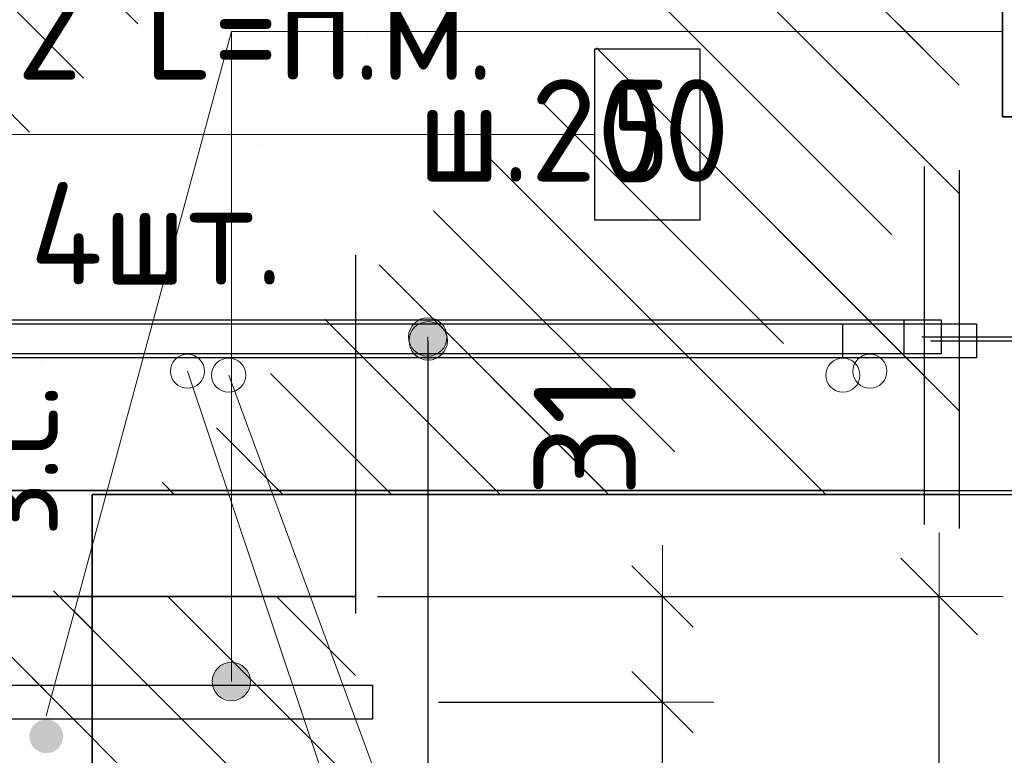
# Model space of a CAD drawing. Header units: metres. Extents: x -38 to 97, y -15 to 21.
# Tile 33 of 216: x 72.451 to 72.739, y 2.268 to 2.483. Entities that reach past the tile are written whole.
import ezdxf

# ---------------------------------------------------------------- set-up
doc = ezdxf.new("R2010")
doc.units = ezdxf.units.M
doc.header["$PDMODE"] = 65
doc.linetypes.add('______4', pattern=[0.135, 0.105, -0.03])
for name, color, linetype, lineweight in [('XR$3$Арм. стержнями нижней зоны', 180, 'Continuous', 35), ('XR$3$Арм.стержн. Арматура края', 96, 'Continuous', 35), ('XR$3$Размерная линия (1)', 7, 'Continuous', 13), ('XR$3$Размерная линия_ общее', 7, 'Continuous', 13), ('XR$4$Арм. стержнями верхней зоны', 180, 'Continuous', 35), ('XR$4$Арм.стержн. Арматура края', 96, 'Continuous', 35), ('XR$4$ВК__отв в полу 1-2 эт', 220, 'Continuous', 25), ('XR$4$Размерная линия (1)', 7, 'Continuous', 13), ('XR$4$Размерная линия_ общее', 7, 'Continuous', 13), ('XR$6$Арм. стержнями нижней зоны', 180, 'Continuous', 35), ('XR$6$Арм.стержн. Арматура края', 96, 'Continuous', 35), ('XR$6$Арм.стержн. Доп. арматура', 180, 'Continuous', 35), ('XR$6$Размерная линия (1)', 7, 'Continuous', 13), ('XR$6$Размерная линия_ общее', 7, 'Continuous', 13)]:
    doc.layers.add(name, color=color, linetype=linetype, lineweight=lineweight)
doc.styles.add('ISOCPEUR', font='txt')
doc.dimstyles.new('DIMSTYLE_11', dxfattribs={"dimtxt": 0.033, "dimasz": 0.0375, "dimexe": 0, "dimexo": 0, "dimgap": 0.0165, "dimtad": 2, "dimdec": 0, "dimlfac": 1000, "dimrnd": 1, "dimzin": 12, "dimdsep": 46, "dimtxsty": 'ISOCPEUR', "dimblk1": 'ALL_ML_STRICH', "dimblk2": 'ALL_ML_STRICH', "dimsah": 1, "dimcen": 0, "dimclrd": 7, "dimclre": 256, "dimclrt": 7, "dimadec": 0, "dimazin": 0, "dimtfac": 1, "dimtdec": 0, "dimtix": 1, "dimtmove": 2, "dimatfit": 3, "dimfxl": 0, "dimtvp": 1.2, "dimtzin": 0, "dimlwd": 0, "dimlwe": -3, "dimarcsym": 0})
doc.dimstyles.new('DIMSTYLE_12', dxfattribs={"dimtxt": 0.03, "dimasz": 0.03, "dimexe": 0, "dimexo": 0, "dimgap": 0.015, "dimtad": 2, "dimdec": 0, "dimlfac": 1000, "dimrnd": 1, "dimzin": 12, "dimdsep": 46, "dimtxsty": 'ISOCPEUR', "dimblk1": 'ALL_ML_STRICH', "dimblk2": 'ALL_ML_STRICH', "dimsah": 1, "dimcen": 0, "dimclrd": 7, "dimclre": 256, "dimclrt": 7, "dimadec": 0, "dimazin": 0, "dimtfac": 1, "dimtdec": 0, "dimtix": 1, "dimtmove": 2, "dimatfit": 3, "dimfxl": 0, "dimtzin": 0, "dimlwd": 0, "dimlwe": -3, "dimarcsym": 0})
doc.dimstyles.new('DIMSTYLE_14', dxfattribs={"dimtxt": 0.03, "dimasz": 0.03, "dimexe": 0, "dimexo": 0, "dimgap": 0.015, "dimtad": 2, "dimdec": 0, "dimlfac": 1000, "dimrnd": 1, "dimzin": 12, "dimdsep": 46, "dimtxsty": 'ISOCPEUR', "dimblk1": 'ALL_ML_STRICH', "dimblk2": 'ALL_ML_STRICH', "dimsah": 1, "dimcen": 0, "dimclrd": 7, "dimclre": 256, "dimclrt": 7, "dimadec": 0, "dimazin": 0, "dimtfac": 1, "dimtdec": 0, "dimtix": 1, "dimtmove": 2, "dimatfit": 3, "dimfxl": 0, "dimtvp": 1.2, "dimtzin": 0, "dimlwd": 0, "dimlwe": -3, "dimarcsym": 0})
doc.dimstyles.new('DIMSTYLE_8', dxfattribs={"dimtxt": 0.033, "dimasz": 0.0375, "dimexe": 0, "dimexo": 0, "dimgap": 0.0165, "dimtad": 2, "dimdec": 0, "dimlfac": 1000, "dimrnd": 1, "dimzin": 12, "dimdsep": 46, "dimtxsty": 'ISOCPEUR', "dimblk1": 'ALL_ML_STRICH', "dimblk2": 'ALL_ML_STRICH', "dimsah": 1, "dimcen": 0, "dimclrd": 7, "dimclre": 256, "dimclrt": 7, "dimadec": 0, "dimazin": 0, "dimtfac": 1, "dimtdec": 0, "dimtix": 1, "dimtmove": 2, "dimatfit": 3, "dimfxl": 0, "dimtzin": 0, "dimlwd": 0, "dimlwe": -3, "dimarcsym": 0})
pattern_1 = [(135, (0, 0), (-0.031819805, -0.031819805), [0.4, -0.05, 0, -0.05]), (135, (-0.01591, -0.01591), (-0.031819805, -0.031819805), [0.8, -0.1, 0.1, -0.1])]

# ---------------------------------------------------------------- blocks, each defined once
blk = doc.blocks.new('ALL_ML_STRICH')
at = {"color": 0, "linetype": 'ByBlock', "lineweight": -2}
for p, q in [((0, -0.5), (0, 0.5)), ((-0.3, -0.3), (0.3, 0.3)), ((-1, 0), (0.5, 0))]:
    blk.add_line(p, q, dxfattribs=at)
blk = doc.blocks.new('*D97')
at = {"layer": 'DEFPOINTS', "color": 7, "linetype": 'Continuous', "lineweight": 13, "transparency": 33554687}
for p in [(72.69392, 2.54403), (72.69392, 2.34403), (72.86547, 2.34403)]:
    blk.add_point(p, dxfattribs=at)
at = {"layer": 'XR$3$Размерная линия_ общее', "color": 253, "linetype": 'Continuous', "lineweight": -2, "true_color": 0xa0a0a0, "transparency": 33554687}
for p, q in [((72.71392, 2.54403), (72.86547, 2.54403)), ((72.71392, 2.34403), (72.86547, 2.34403))]:
    blk.add_line(p, q, dxfattribs=at)
at = {"layer": 'XR$3$Размерная линия_ общее', "color": 7, "linetype": 'Continuous', "lineweight": -2, "transparency": 33554687}
blk.add_line((72.86547, 2.34403), (72.86547, 2.54403), dxfattribs=at)
at = {"layer": 'XR$3$Размерная линия_ общее', "color": 7, "linetype": 'Continuous', "lineweight": 13, "transparency": 33554687, "xscale": 0.0375, "yscale": 0.0375, "zscale": 0.0375}
for p, rotation in [((72.86547, 2.54403), 90), ((72.86547, 2.34403), 270)]:
    blk.add_blockref('ALL_ML_STRICH', p, dxfattribs=dict(at, rotation=rotation))
at = {"layer": 'XR$3$Размерная линия_ общее', "color": 7, "linetype": 'Continuous', "lineweight": 13, "transparency": 33554687, "insert": (72.84147, 2.44568), "char_height": 0.033, "width": 0.099, "attachment_point": 5, "rotation": 90, "style": 'ISOCPEUR'}
blk.add_mtext('\\A1;{200}', dxfattribs=at)
blk = doc.blocks.new('*D216')
at = {"layer": 'DEFPOINTS', "color": 7, "linetype": 'Continuous', "lineweight": 13, "transparency": 33554687}
for p in [(72.69781, 2.38903), (72.71066, 2.34403), (72.79047, 2.34403)]:
    blk.add_point(p, dxfattribs=at)
at = {"layer": 'XR$3$Размерная линия (1)', "color": 9, "linetype": 'Continuous', "lineweight": -2, "true_color": 0xc7c7c7, "transparency": 33554687}
for p, q in [((72.71781, 2.38903), (72.79047, 2.38903)), ((72.73066, 2.34403), (72.79047, 2.34403))]:
    blk.add_line(p, q, dxfattribs=at)
at = {"layer": 'XR$3$Размерная линия (1)', "color": 7, "linetype": 'Continuous', "lineweight": -2, "transparency": 33554687}
blk.add_line((72.79047, 2.34403), (72.79047, 2.38903), dxfattribs=at)
at = {"layer": 'XR$3$Размерная линия (1)', "color": 7, "linetype": 'Continuous', "lineweight": 13, "transparency": 33554687, "xscale": 0.03, "yscale": 0.03, "zscale": 0.03}
for p, rotation in [((72.79047, 2.38903), 90), ((72.79047, 2.34403), 270)]:
    blk.add_blockref('ALL_ML_STRICH', p, dxfattribs=dict(at, rotation=rotation))
at = {"layer": 'XR$3$Размерная линия (1)', "color": 7, "linetype": 'Continuous', "lineweight": 13, "transparency": 33554687, "insert": (72.76796, 2.31028), "char_height": 0.03, "width": 0.06, "attachment_point": 5, "rotation": 90, "style": 'ISOCPEUR'}
blk.add_mtext('\\A1;{45}', dxfattribs=at)
blk = doc.blocks.new('*D217')
at = {"layer": 'DEFPOINTS', "color": 7, "linetype": 'Continuous', "lineweight": 13, "transparency": 33554687}
for p in [(72.70483, 2.51303), (72.69781, 2.38903), (72.79047, 2.38903)]:
    blk.add_point(p, dxfattribs=at)
at = {"layer": 'XR$3$Размерная линия (1)', "color": 9, "linetype": 'Continuous', "lineweight": -2, "true_color": 0xc7c7c7, "transparency": 33554687}
for p, q in [((72.72483, 2.51303), (72.79047, 2.51303)), ((72.71781, 2.38903), (72.79047, 2.38903))]:
    blk.add_line(p, q, dxfattribs=at)
at = {"layer": 'XR$3$Размерная линия (1)', "color": 7, "linetype": 'Continuous', "lineweight": -2, "transparency": 33554687}
blk.add_line((72.79047, 2.38903), (72.79047, 2.51303), dxfattribs=at)
at = {"layer": 'XR$3$Размерная линия (1)', "color": 7, "linetype": 'Continuous', "lineweight": 13, "transparency": 33554687, "xscale": 0.03, "yscale": 0.03, "zscale": 0.03}
for p, rotation in [((72.79047, 2.51303), 90), ((72.79047, 2.38903), 270)]:
    blk.add_blockref('ALL_ML_STRICH', p, dxfattribs=dict(at, rotation=rotation))
at = {"layer": 'XR$3$Размерная линия (1)', "color": 7, "linetype": 'Continuous', "lineweight": 13, "transparency": 33554687, "insert": (72.76797, 2.45403), "char_height": 0.03, "width": 0.09, "attachment_point": 5, "rotation": 90, "style": 'ISOCPEUR'}
blk.add_mtext('\\A1;{124}', dxfattribs=at)
blk = doc.blocks.new('*D508')
at = {"layer": 'DEFPOINTS', "color": 7, "linetype": 'Continuous', "lineweight": 13, "transparency": 33554687}
for p in [(72.39559, 2.31411), (72.39559, 2.28811), (72.43558, 2.28811)]:
    blk.add_point(p, dxfattribs=at)
at = {"layer": 'XR$4$Размерная линия_ общее', "color": 253, "linetype": 'Continuous', "lineweight": -2, "true_color": 0xa0a0a0, "transparency": 33554687}
for p, q in [((72.41559, 2.31411), (72.43558, 2.31411)), ((72.41559, 2.28811), (72.43558, 2.28811))]:
    blk.add_line(p, q, dxfattribs=at)
at = {"layer": 'XR$4$Размерная линия_ общее', "color": 7, "linetype": 'Continuous', "lineweight": -2, "transparency": 33554687}
blk.add_line((72.43558, 2.28811), (72.43558, 2.31411), dxfattribs=at)
at = {"layer": 'XR$4$Размерная линия_ общее', "color": 7, "linetype": 'Continuous', "lineweight": 13, "transparency": 33554687, "xscale": 0.0375, "yscale": 0.0375, "zscale": 0.0375}
for p, rotation in [((72.43558, 2.31411), 90), ((72.43558, 2.28811), 270)]:
    blk.add_blockref('ALL_ML_STRICH', p, dxfattribs=dict(at, rotation=rotation))
at = {"layer": 'XR$4$Размерная линия_ общее', "color": 7, "linetype": 'Continuous', "lineweight": 13, "transparency": 33554687, "insert": (72.43511, 2.33147), "char_height": 0.027, "width": 0.00135, "attachment_point": 1, "rotation": 90, "line_spacing_factor": 0.60241, "style": 'ISOCPEUR'}
blk.add_mtext('з.с.', dxfattribs=at)
at = {"layer": 'XR$4$Размерная линия_ общее', "color": 7, "linetype": 'Continuous', "lineweight": 13, "transparency": 33554687, "insert": (72.41158, 2.35184), "char_height": 0.033, "width": 0.066, "attachment_point": 5, "rotation": 90, "style": 'ISOCPEUR'}
blk.add_mtext('\\A1;{26}', dxfattribs=at)
blk = doc.blocks.new('*D539')
at = {"layer": 'DEFPOINTS', "color": 7, "linetype": 'Continuous', "lineweight": 13, "transparency": 33554687}
for p in [(72.54881, 2.31411), (72.54881, 2.11411), (72.72036, 2.11411)]:
    blk.add_point(p, dxfattribs=at)
at = {"layer": 'XR$4$Размерная линия_ общее', "color": 253, "linetype": 'Continuous', "lineweight": -2, "true_color": 0xa0a0a0, "transparency": 33554687}
for p, q in [((72.56881, 2.31411), (72.72036, 2.31411)), ((72.56881, 2.11411), (72.72036, 2.11411))]:
    blk.add_line(p, q, dxfattribs=at)
at = {"layer": 'XR$4$Размерная линия_ общее', "color": 7, "linetype": 'Continuous', "lineweight": -2, "transparency": 33554687}
blk.add_line((72.72036, 2.11411), (72.72036, 2.31411), dxfattribs=at)
at = {"layer": 'XR$4$Размерная линия_ общее', "color": 7, "linetype": 'Continuous', "lineweight": 13, "transparency": 33554687, "xscale": 0.0375, "yscale": 0.0375, "zscale": 0.0375}
for p, rotation in [((72.72036, 2.31411), 90), ((72.72036, 2.11411), 270)]:
    blk.add_blockref('ALL_ML_STRICH', p, dxfattribs=dict(at, rotation=rotation))
at = {"layer": 'XR$4$Размерная линия_ общее', "color": 7, "linetype": 'Continuous', "lineweight": 13, "transparency": 33554687, "insert": (72.69636, 2.21576), "char_height": 0.033, "width": 0.099, "attachment_point": 5, "rotation": 90, "style": 'ISOCPEUR'}
blk.add_mtext('\\A1;{200}', dxfattribs=at)
blk = doc.blocks.new('*D541')
at = {"layer": 'DEFPOINTS', "color": 7, "linetype": 'Continuous', "lineweight": 13, "transparency": 33554687}
for p in [(72.55365, 2.28311), (72.54662, 2.15911), (72.63928, 2.15911)]:
    blk.add_point(p, dxfattribs=at)
at = {"layer": 'XR$4$Размерная линия (1)', "color": 9, "linetype": 'Continuous', "lineweight": -2, "true_color": 0xc7c7c7, "transparency": 33554687}
for p, q in [((72.57365, 2.28311), (72.63928, 2.28311)), ((72.56662, 2.15911), (72.63928, 2.15911))]:
    blk.add_line(p, q, dxfattribs=at)
at = {"layer": 'XR$4$Размерная линия (1)', "color": 7, "linetype": 'Continuous', "lineweight": -2, "transparency": 33554687}
blk.add_line((72.63928, 2.15911), (72.63928, 2.28311), dxfattribs=at)
at = {"layer": 'XR$4$Размерная линия (1)', "color": 7, "linetype": 'Continuous', "lineweight": 13, "transparency": 33554687, "xscale": 0.03, "yscale": 0.03, "zscale": 0.03}
for p, rotation in [((72.63928, 2.28311), 90), ((72.63928, 2.15911), 270)]:
    blk.add_blockref('ALL_ML_STRICH', p, dxfattribs=dict(at, rotation=rotation))
at = {"layer": 'XR$4$Размерная линия (1)', "color": 7, "linetype": 'Continuous', "lineweight": 13, "transparency": 33554687, "insert": (72.61678, 2.22411), "char_height": 0.03, "width": 0.09, "attachment_point": 5, "rotation": 90, "style": 'ISOCPEUR'}
blk.add_mtext('\\A1;{124}', dxfattribs=at)
blk = doc.blocks.new('*D542')
at = {"layer": 'DEFPOINTS', "color": 7, "linetype": 'Continuous', "lineweight": 13, "transparency": 33554687}
for p in [(72.53578, 2.31411), (72.55365, 2.28311), (72.63928, 2.28311)]:
    blk.add_point(p, dxfattribs=at)
at = {"layer": 'XR$4$Размерная линия (1)', "color": 9, "linetype": 'Continuous', "lineweight": -2, "true_color": 0xc7c7c7, "transparency": 33554687}
for p, q in [((72.55578, 2.31411), (72.63928, 2.31411)), ((72.57365, 2.28311), (72.63928, 2.28311))]:
    blk.add_line(p, q, dxfattribs=at)
at = {"layer": 'XR$4$Размерная линия (1)', "color": 7, "linetype": 'Continuous', "lineweight": -2, "transparency": 33554687}
blk.add_line((72.63928, 2.28311), (72.63928, 2.31411), dxfattribs=at)
at = {"layer": 'XR$4$Размерная линия (1)', "color": 7, "linetype": 'Continuous', "lineweight": 13, "transparency": 33554687, "xscale": 0.03, "yscale": 0.03, "zscale": 0.03}
for p, rotation in [((72.63928, 2.31411), 90), ((72.63928, 2.28311), 270)]:
    blk.add_blockref('ALL_ML_STRICH', p, dxfattribs=dict(at, rotation=rotation))
at = {"layer": 'XR$4$Размерная линия (1)', "color": 7, "linetype": 'Continuous', "lineweight": 13, "transparency": 33554687, "insert": (72.61654, 2.3614), "char_height": 0.03, "width": 0.06, "attachment_point": 5, "rotation": 90, "style": 'ISOCPEUR'}
blk.add_mtext('\\A1;{31}', dxfattribs=at)
blk = doc.blocks.new('*D832')
at = {"layer": 'DEFPOINTS', "color": 7, "linetype": 'Continuous', "lineweight": 13, "transparency": 33554687}
for p in [(72.69135, 2.54518), (72.69135, 2.34518), (72.8629, 2.34518)]:
    blk.add_point(p, dxfattribs=at)
at = {"layer": 'XR$6$Размерная линия_ общее', "color": 253, "linetype": 'Continuous', "lineweight": -2, "true_color": 0xa0a0a0, "transparency": 33554687}
for p, q in [((72.71135, 2.54518), (72.8629, 2.54518)), ((72.71135, 2.34518), (72.8629, 2.34518))]:
    blk.add_line(p, q, dxfattribs=at)
at = {"layer": 'XR$6$Размерная линия_ общее', "color": 7, "linetype": 'Continuous', "lineweight": -2, "transparency": 33554687}
blk.add_line((72.8629, 2.34518), (72.8629, 2.54518), dxfattribs=at)
at = {"layer": 'XR$6$Размерная линия_ общее', "color": 7, "linetype": 'Continuous', "lineweight": 13, "transparency": 33554687, "xscale": 0.0375, "yscale": 0.0375, "zscale": 0.0375}
for p, rotation in [((72.8629, 2.54518), 90), ((72.8629, 2.34518), 270)]:
    blk.add_blockref('ALL_ML_STRICH', p, dxfattribs=dict(at, rotation=rotation))
at = {"layer": 'XR$6$Размерная линия_ общее', "color": 7, "linetype": 'Continuous', "lineweight": 13, "transparency": 33554687, "insert": (72.8389, 2.44683), "char_height": 0.033, "width": 0.099, "attachment_point": 5, "rotation": 90, "style": 'ISOCPEUR'}
blk.add_mtext('\\A1;{200}', dxfattribs=at)
blk = doc.blocks.new('*D981')
at = {"layer": 'DEFPOINTS', "color": 7, "linetype": 'Continuous', "lineweight": 13, "transparency": 33554687}
for p in [(72.69524, 2.39018), (72.70809, 2.34518), (72.7879, 2.34518)]:
    blk.add_point(p, dxfattribs=at)
at = {"layer": 'XR$6$Размерная линия (1)', "color": 9, "linetype": 'Continuous', "lineweight": -2, "true_color": 0xc7c7c7, "transparency": 33554687}
for p, q in [((72.71524, 2.39018), (72.7879, 2.39018)), ((72.72809, 2.34518), (72.7879, 2.34518))]:
    blk.add_line(p, q, dxfattribs=at)
at = {"layer": 'XR$6$Размерная линия (1)', "color": 7, "linetype": 'Continuous', "lineweight": -2, "transparency": 33554687}
blk.add_line((72.7879, 2.34518), (72.7879, 2.39018), dxfattribs=at)
at = {"layer": 'XR$6$Размерная линия (1)', "color": 7, "linetype": 'Continuous', "lineweight": 13, "transparency": 33554687, "xscale": 0.03, "yscale": 0.03, "zscale": 0.03}
for p, rotation in [((72.7879, 2.39018), 90), ((72.7879, 2.34518), 270)]:
    blk.add_blockref('ALL_ML_STRICH', p, dxfattribs=dict(at, rotation=rotation))
at = {"layer": 'XR$6$Размерная линия (1)', "color": 7, "linetype": 'Continuous', "lineweight": 13, "transparency": 33554687, "insert": (72.76539, 2.31143), "char_height": 0.03, "width": 0.06, "attachment_point": 5, "rotation": 90, "style": 'ISOCPEUR'}
blk.add_mtext('\\A1;{45}', dxfattribs=at)
blk = doc.blocks.new('*D982')
at = {"layer": 'DEFPOINTS', "color": 7, "linetype": 'Continuous', "lineweight": 13, "transparency": 33554687}
for p in [(72.70226, 2.51418), (72.69524, 2.39018), (72.7879, 2.39018)]:
    blk.add_point(p, dxfattribs=at)
at = {"layer": 'XR$6$Размерная линия (1)', "color": 9, "linetype": 'Continuous', "lineweight": -2, "true_color": 0xc7c7c7, "transparency": 33554687}
for p, q in [((72.72226, 2.51418), (72.7879, 2.51418)), ((72.71524, 2.39018), (72.7879, 2.39018))]:
    blk.add_line(p, q, dxfattribs=at)
at = {"layer": 'XR$6$Размерная линия (1)', "color": 7, "linetype": 'Continuous', "lineweight": -2, "transparency": 33554687}
blk.add_line((72.7879, 2.39018), (72.7879, 2.51418), dxfattribs=at)
at = {"layer": 'XR$6$Размерная линия (1)', "color": 7, "linetype": 'Continuous', "lineweight": 13, "transparency": 33554687, "xscale": 0.03, "yscale": 0.03, "zscale": 0.03}
for p, rotation in [((72.7879, 2.51418), 90), ((72.7879, 2.39018), 270)]:
    blk.add_blockref('ALL_ML_STRICH', p, dxfattribs=dict(at, rotation=rotation))
at = {"layer": 'XR$6$Размерная линия (1)', "color": 7, "linetype": 'Continuous', "lineweight": 13, "transparency": 33554687, "insert": (72.7654, 2.45518), "char_height": 0.03, "width": 0.09, "attachment_point": 5, "rotation": 90, "style": 'ISOCPEUR'}
blk.add_mtext('\\A1;{124}', dxfattribs=at)

msp = doc.modelspace()

# ---------------------------------------------------------------- hatches: boundary and pattern name
at = {"linetype": 'Continuous', "lineweight": 13, "transparency": 33554687}
h = msp.add_hatch(dxfattribs=at)
h.set_pattern_fill('__________540', scale=0.015, style=0, pattern_type=2)
h.set_pattern_definition(pattern_1)
h.paths.add_polyline_path([(72.40003, 2.54518), (72.40003, 2.34518), (72.71593, 2.34518), (72.71593, 2.54518)], flags=0)
h = msp.add_hatch(dxfattribs=at)
h.set_pattern_fill('__________540', scale=0.015, style=0, pattern_type=2)
h.set_pattern_definition(pattern_1)
h.paths.add_polyline_path([(72.47211, 2.54403), (72.17211, 2.54403), (72.17211, 2.18403), (72.47211, 2.18403)], flags=0)
at = {"linetype": 'Continuous', "lineweight": 25, "transparency": 33554687}
h = msp.add_hatch(dxfattribs=at)
h.set_pattern_fill('__________540', scale=0.015, style=0, pattern_type=2)
h.set_pattern_definition(pattern_1)
h.paths.add_polyline_path([(72.47211, 2.54403), (72.47211, 2.34403), (72.72626, 2.34403), (72.72626, 2.54403)], flags=0)
at = {"linetype": 'Continuous', "lineweight": 13, "transparency": 33554687}
h = msp.add_hatch(dxfattribs=at)
h.set_pattern_fill('__________540', scale=0.015, style=0, pattern_type=2)
h.set_pattern_definition(pattern_1)
h.paths.add_polyline_path([(72.11868, 2.31411), (72.11868, 2.11411), (72.54928, 2.11411), (72.54928, 2.31411)], flags=0)
at = {"layer": 'XR$3$Арм. стержнями нижней зоны', "linetype": 'Continuous', "lineweight": 13, "transparency": 33554687}
for points in [[(72.56578, 2.39185), (72.57545, 2.39185), (72.57343, 2.39387)], [(72.56578, 2.39185), (72.57343, 2.39387), (72.5678, 2.39387)], [(72.5678, 2.39387), (72.57343, 2.39387), (72.57062, 2.39466)], [(72.56499, 2.38903), (72.57624, 2.38903), (72.57545, 2.39185)], [(72.56499, 2.38903), (72.57545, 2.39185), (72.56578, 2.39185)], [(72.56578, 2.38622), (72.57624, 2.38903), (72.56499, 2.38903)], [(72.56578, 2.38622), (72.57545, 2.38622), (72.57624, 2.38903)], [(72.5678, 2.3842), (72.57545, 2.38622), (72.56578, 2.38622)], [(72.5678, 2.3842), (72.57343, 2.3842), (72.57545, 2.38622)], [(72.57343, 2.3842), (72.5678, 2.3842), (72.57062, 2.38341)]]:
    msp.add_hatch(color=7, dxfattribs=at).paths.add_polyline_path(points)
at = {"layer": 'XR$4$Арм. стержнями верхней зоны', "linetype": 'Continuous', "lineweight": 13, "transparency": 33554687}
for points in [[(72.51575, 2.294), (72.51012, 2.294), (72.5081, 2.29197)], [(72.51575, 2.294), (72.5081, 2.29197), (72.51777, 2.29197)], [(72.51012, 2.294), (72.51575, 2.294), (72.51294, 2.29479)], [(72.51777, 2.29197), (72.5081, 2.29197), (72.50731, 2.28916)], [(72.51777, 2.29197), (72.50731, 2.28916), (72.51856, 2.28916)], [(72.51856, 2.28916), (72.50731, 2.28916), (72.5081, 2.28635)], [(72.51856, 2.28916), (72.5081, 2.28635), (72.51777, 2.28635)], [(72.51777, 2.28635), (72.5081, 2.28635), (72.51012, 2.28432)], [(72.51777, 2.28635), (72.51012, 2.28432), (72.51575, 2.28432)], [(72.51575, 2.28432), (72.51012, 2.28432), (72.51294, 2.28354)]]:
    msp.add_hatch(color=7, dxfattribs=at).paths.add_polyline_path(points)
at = {"layer": 'XR$4$Арм. стержнями верхней зоны', "linetype": 'Continuous', "lineweight": 50, "transparency": 33554687}
msp.add_hatch(color=4, dxfattribs=at).paths.add_polyline_path([(72.46368, 2.27311), (72.4633, 2.27502), (72.46222, 2.27665), (72.4606, 2.27773), (72.45868, 2.27811), (72.45677, 2.27773), (72.45515, 2.27665), (72.45406, 2.27502), (72.45368, 2.27311), (72.45406, 2.2712), (72.45515, 2.26958), (72.45677, 2.26849), (72.45868, 2.26811), (72.4606, 2.26849), (72.46222, 2.26958), (72.4633, 2.2712)])
at = {"layer": 'XR$6$Арм. стержнями нижней зоны', "linetype": 'Continuous', "lineweight": 13, "transparency": 33554687}
for points in [[(72.56565, 2.393), (72.57532, 2.393), (72.5733, 2.39502)], [(72.56565, 2.393), (72.5733, 2.39502), (72.56767, 2.39502)], [(72.56767, 2.39502), (72.5733, 2.39502), (72.57049, 2.39581)], [(72.56486, 2.39018), (72.57611, 2.39018), (72.57532, 2.393)], [(72.56486, 2.39018), (72.57532, 2.393), (72.56565, 2.393)], [(72.56565, 2.38737), (72.57611, 2.39018), (72.56486, 2.39018)], [(72.56565, 2.38737), (72.57532, 2.38737), (72.57611, 2.39018)], [(72.56767, 2.38535), (72.57532, 2.38737), (72.56565, 2.38737)], [(72.56767, 2.38535), (72.5733, 2.38535), (72.57532, 2.38737)], [(72.5733, 2.38535), (72.56767, 2.38535), (72.57049, 2.38456)]]:
    msp.add_hatch(color=7, dxfattribs=at).paths.add_polyline_path(points)

# ---------------------------------------------------------------- linework, layer by layer
at = {"color": 7, "linetype": '______4', "lineweight": 25, "transparency": 33554687}
for p, q in [((72.71593, 2.64518), (72.71593, 2.24518)), ((72.72626, 2.64403), (72.72626, 2.24403)), ((72.54928, 2.41411), (72.54928, 2.01411))]:
    msp.add_line(p, q, dxfattribs=at)
at = {"color": 7, "linetype": 'Continuous', "lineweight": 13, "transparency": 33554687}
for p, q in [((72.50006, 2.38013), (72.5704, 2.17014)), ((72.51215, 2.37898), (72.57062, 2.22046))]:
    msp.add_line(p, q, dxfattribs=at)
at = {"color": 7, "linetype": 'Continuous', "lineweight": 35, "transparency": 33554687}
for p, q in [((72.40003, 2.34518), (72.71593, 2.34518)), ((72.47211, 2.18403), (72.47211, 2.34403)), ((72.47211, 2.34403), (72.72626, 2.34403)), ((72.54928, 2.31411), (72.11868, 2.31411))]:
    msp.add_line(p, q, dxfattribs=at)
at = {"color": 7, "linetype": 'Continuous', "lineweight": 13, "transparency": 33554687}
for centre in [(72.50006, 2.38013), (72.51215, 2.37898), (72.69215, 2.37898), (72.70006, 2.38013)]:
    msp.add_circle(centre, 0.005, dxfattribs=at)
at = {"layer": 'XR$3$Арм. стержнями нижней зоны', "color": 7, "linetype": 'Continuous', "lineweight": 13, "transparency": 33554687}
for p, q in [((72.57062, 2.39466), (72.57062, 2.39466)), ((72.56499, 2.38903), (72.56499, 2.38903)), ((72.57062, 2.22046), (72.57062, 2.38903)), ((72.57624, 2.38903), (72.57624, 2.38903)), ((72.57062, 2.38341), (72.57062, 2.38341))]:
    msp.add_line(p, q, dxfattribs=at)
at = {"layer": 'XR$3$Арм. стержнями нижней зоны', "color": 4, "linetype": 'Continuous', "lineweight": 25, "transparency": 33554687}
msp.add_lwpolyline([(72.19206, 2.39403), (72.73126, 2.39403), (72.73126, 2.38403), (72.19206, 2.38403), (72.19206, 2.39403)], dxfattribs=at)
at = {"layer": 'XR$3$Арм. стержнями нижней зоны', "color": 7, "linetype": 'Continuous', "lineweight": 13, "transparency": 33554687}
msp.add_circle((72.57062, 2.38903), 0.00563, dxfattribs=at)
at = {"layer": 'XR$3$Арм.стержн. Арматура края', "color": 4, "linetype": 'Continuous', "lineweight": 25, "transparency": 33554687}
msp.add_lwpolyline([(72.22607, 2.39403), (72.69203, 2.39403), (72.69203, 2.38403), (72.22538, 2.38403)], dxfattribs=at)
at = {"layer": 'XR$4$Арм. стержнями верхней зоны', "color": 7, "linetype": 'Continuous', "lineweight": 13, "transparency": 33554687}
for p, q in [((72.51294, 2.47971), (72.73894, 2.47971)), ((72.51294, 2.47971), (72.51294, 2.28916)), ((72.51294, 2.29479), (72.51294, 2.29479)), ((72.50731, 2.28916), (72.50731, 2.28916)), ((72.51856, 2.28916), (72.51856, 2.28916)), ((72.51294, 2.28354), (72.51294, 2.28354))]:
    msp.add_line(p, q, dxfattribs=at)
at = {"layer": 'XR$4$Арм. стержнями верхней зоны', "color": 7, "linetype": 'Continuous', "lineweight": 35, "transparency": 33554687}
msp.add_lwpolyline([(72.73894, 2.45471), (72.76994, 2.45471), (72.76994, 2.50471), (72.73894, 2.50471), (72.73894, 2.45471)], dxfattribs=at)
at = {"layer": 'XR$4$Арм. стержнями верхней зоны', "color": 4, "linetype": 'Continuous', "lineweight": 25, "transparency": 33554687}
msp.add_lwpolyline([(72.13869, 2.28811), (72.55428, 2.28811), (72.55428, 2.27811), (72.13869, 2.27811), (72.13869, 2.28811)], dxfattribs=at)
msp.add_lwpolyline([(72.13869, 2.28811), (72.55428, 2.28811), (72.55428, 2.27811), (72.13869, 2.27811), (72.13869, 2.28811)], dxfattribs=at)
at = {"layer": 'XR$4$Арм. стержнями верхней зоны', "color": 7, "linetype": 'Continuous', "lineweight": 13, "transparency": 33554687}
msp.add_circle((72.51294, 2.28916), 0.00563, dxfattribs=at)
at = {"layer": 'XR$4$Арм.стержн. Арматура края', "color": 4, "linetype": 'Continuous', "lineweight": 25, "transparency": 33554687}
msp.add_lwpolyline([(72.16721, 2.28811), (72.55428, 2.28811), (72.55428, 2.27811), (72.1679, 2.27811)], dxfattribs=at)
msp.add_lwpolyline([(72.16721, 2.28811), (72.55428, 2.28811), (72.55428, 2.27811), (72.1679, 2.27811)], dxfattribs=at)
at = {"layer": 'XR$4$ВК__отв в полу 1-2 эт', "color": 7, "linetype": 'Continuous', "lineweight": 13, "transparency": 33554687}
msp.add_line((72.45868, 2.27911), (72.51294, 2.47971), dxfattribs=at)
at = {"layer": 'XR$6$Арм. стержнями нижней зоны', "color": 7, "linetype": 'Continuous', "lineweight": 13, "transparency": 33554687}
for p, q in [((72.57049, 2.39581), (72.57049, 2.39581)), ((72.56486, 2.39018), (72.56486, 2.39018)), ((72.57049, 2.16995), (72.57049, 2.39018)), ((72.57611, 2.39018), (72.57611, 2.39018)), ((72.57049, 2.38456), (72.57049, 2.38456))]:
    msp.add_line(p, q, dxfattribs=at)
at = {"layer": 'XR$6$Арм. стержнями нижней зоны', "color": 4, "linetype": 'Continuous', "lineweight": 25, "transparency": 33554687}
msp.add_lwpolyline([(72.20003, 2.39518), (72.72093, 2.39518), (72.72093, 2.38518), (72.20003, 2.38518), (72.20003, 2.39518)], dxfattribs=at)
at = {"layer": 'XR$6$Арм. стержнями нижней зоны', "color": 7, "linetype": 'Continuous', "lineweight": 13, "transparency": 33554687}
msp.add_circle((72.57049, 2.39018), 0.00563, dxfattribs=at)
at = {"layer": 'XR$6$Арм.стержн. Арматура края', "color": 4, "linetype": 'Continuous', "lineweight": 25, "transparency": 33554687}
for points in [[(72.2392, 2.39518), (72.70995, 2.39518), (72.70995, 2.38518)], [(72.70995, 2.38518), (72.23851, 2.38518)]]:
    msp.add_lwpolyline(points, dxfattribs=at)
at = {"layer": 'XR$6$Арм.стержн. Доп. арматура', "color": 7, "linetype": 'Continuous', "lineweight": 13, "transparency": 33554687}
msp.add_line((72.39335, 2.44954), (72.61935, 2.44954), dxfattribs=at)
at = {"layer": 'XR$6$Арм.стержн. Доп. арматура', "color": 7, "linetype": 'Continuous', "lineweight": 25, "transparency": 33554687}
msp.add_lwpolyline([(72.61935, 2.42454), (72.65035, 2.42454), (72.65035, 2.47454), (72.61935, 2.47454), (72.61935, 2.42454)], dxfattribs=at)

# ---------------------------------------------------------------- texts
at = {"layer": 'XR$4$Арм. стержнями верхней зоны', "color": 7, "linetype": 'Continuous', "lineweight": 25, "transparency": 33554687, "insert": (72.56744, 2.43571), "char_height": 0.03, "width": 0.1311997, "attachment_point": 7, "style": 'ISOCPEUR'}
msp.add_mtext('\\W0.95;ш.200 ', dxfattribs=at)
at = {"layer": 'XR$6$Арм.стержн. Доп. арматура', "color": 7, "linetype": 'Continuous', "lineweight": 25, "transparency": 33554687, "char_height": 0.03, "attachment_point": 7, "style": 'ISOCPEUR'}
for s, insert, width in [('\\W0.94;ø12 L=п.м.', (72.41335, 2.46554), 0.1999832), ('\\W0.78;5', (72.62435, 2.43554), 0.0326407), ('\\W0.95;4шт. ', (72.45385, 2.40554), 0.1191575)]:
    msp.add_mtext(s, dxfattribs=dict(at, insert=insert, width=width))

# ---------------------------------------------------------------- dimensions: what is measured, and where the dimension line sits
at = {"layer": 'XR$3$Размерная линия (1)', "color": 7, "linetype": 'Continuous', "lineweight": 13, "transparency": 33554687}
for base, p1, p2, dimstyle, picture, middle in [((72.79047, 2.51303), (72.71781, 2.38903), (72.72483, 2.51303), 'DIMSTYLE_12', '*D217', (72.76797, 2.45403)), ((72.79047, 2.38903), (72.73066, 2.34403), (72.71781, 2.38903), 'DIMSTYLE_14', '*D216', (72.76796, 2.31028))]:
    dim = msp.add_linear_dim(base=base, p1=p1, p2=p2, angle=90, dimstyle=dimstyle, override={"dimpost": '<>', "dimclrd": 7, "dimclre": 9, "dimclrt": 7, "dimlwd": 0, "dimlwe": 65533}, dxfattribs=at)
    dim.commit()
    dim.dimension.update_dxf_attribs({"geometry": picture, "text_midpoint": middle, "dimtype": 160})
at = {"layer": 'XR$3$Размерная линия_ общее', "color": 7, "linetype": 'Continuous', "lineweight": 13, "transparency": 33554687}
dim = msp.add_linear_dim(base=(72.86547, 2.54403), p1=(72.71392, 2.34403), p2=(72.71392, 2.54403), angle=90, dimstyle='DIMSTYLE_8', override={"dimpost": '<>', "dimclrd": 7, "dimclre": 253, "dimclrt": 7, "dimlwd": 0, "dimlwe": 65533}, dxfattribs=at)
dim.commit()
dim.dimension.update_dxf_attribs({"geometry": '*D97', "text_midpoint": (72.84147, 2.44568), "dimtype": 160})
at = {"layer": 'XR$4$Размерная линия (1)', "color": 7, "linetype": 'Continuous', "lineweight": 13, "transparency": 33554687}
for base, p1, p2, dimstyle, picture, middle in [((72.63928, 2.31411), (72.57365, 2.28311), (72.55578, 2.31411), 'DIMSTYLE_14', '*D542', (72.61654, 2.3614)), ((72.63928, 2.28311), (72.56662, 2.15911), (72.57365, 2.28311), 'DIMSTYLE_12', '*D541', (72.61678, 2.22411))]:
    dim = msp.add_linear_dim(base=base, p1=p1, p2=p2, angle=90, dimstyle=dimstyle, override={"dimpost": '<>', "dimclrd": 7, "dimclre": 9, "dimclrt": 7, "dimlwd": 0, "dimlwe": 65533}, dxfattribs=at)
    dim.commit()
    dim.dimension.update_dxf_attribs({"geometry": picture, "text_midpoint": middle, "dimtype": 160})
at = {"layer": 'XR$4$Размерная линия_ общее', "color": 7, "linetype": 'Continuous', "lineweight": 13, "transparency": 33554687}
dim = msp.add_linear_dim(base=(72.43558, 2.31411), p1=(72.41559, 2.28811), p2=(72.41559, 2.31411), angle=90, text='<>\\Xз.с.', dimstyle='DIMSTYLE_11', override={"dimpost": '<>', "dimclrd": 7, "dimclre": 253, "dimclrt": 7, "dimlwd": 0, "dimlwe": 65533}, dxfattribs=at)
dim.commit()
dim.dimension.update_dxf_attribs({"geometry": '*D508', "text_midpoint": (72.41158, 2.35184), "dimtype": 160})
dim = msp.add_linear_dim(base=(72.72036, 2.31411), p1=(72.56881, 2.11411), p2=(72.56881, 2.31411), angle=90, dimstyle='DIMSTYLE_8', override={"dimpost": '<>', "dimclrd": 7, "dimclre": 253, "dimclrt": 7, "dimlwd": 0, "dimlwe": 65533}, dxfattribs=at)
dim.commit()
dim.dimension.update_dxf_attribs({"geometry": '*D539', "text_midpoint": (72.69636, 2.21576), "dimtype": 160})
at = {"layer": 'XR$6$Размерная линия (1)', "color": 7, "linetype": 'Continuous', "lineweight": 13, "transparency": 33554687}
for base, p1, p2, dimstyle, picture, middle in [((72.7879, 2.51418), (72.71524, 2.39018), (72.72226, 2.51418), 'DIMSTYLE_12', '*D982', (72.7654, 2.45518)), ((72.7879, 2.39018), (72.72809, 2.34518), (72.71524, 2.39018), 'DIMSTYLE_14', '*D981', (72.76539, 2.31143))]:
    dim = msp.add_linear_dim(base=base, p1=p1, p2=p2, angle=90, dimstyle=dimstyle, override={"dimpost": '<>', "dimclrd": 7, "dimclre": 9, "dimclrt": 7, "dimlwd": 0, "dimlwe": 65533}, dxfattribs=at)
    dim.commit()
    dim.dimension.update_dxf_attribs({"geometry": picture, "text_midpoint": middle, "dimtype": 160})
at = {"layer": 'XR$6$Размерная линия_ общее', "color": 7, "linetype": 'Continuous', "lineweight": 13, "transparency": 33554687}
dim = msp.add_linear_dim(base=(72.8629, 2.54518), p1=(72.71135, 2.34518), p2=(72.71135, 2.54518), angle=90, dimstyle='DIMSTYLE_8', override={"dimpost": '<>', "dimclrd": 7, "dimclre": 253, "dimclrt": 7, "dimlwd": 0, "dimlwe": 65533}, dxfattribs=at)
dim.commit()
dim.dimension.update_dxf_attribs({"geometry": '*D832', "text_midpoint": (72.8389, 2.44683), "dimtype": 160})

doc.saveas('drawing.dxf')
